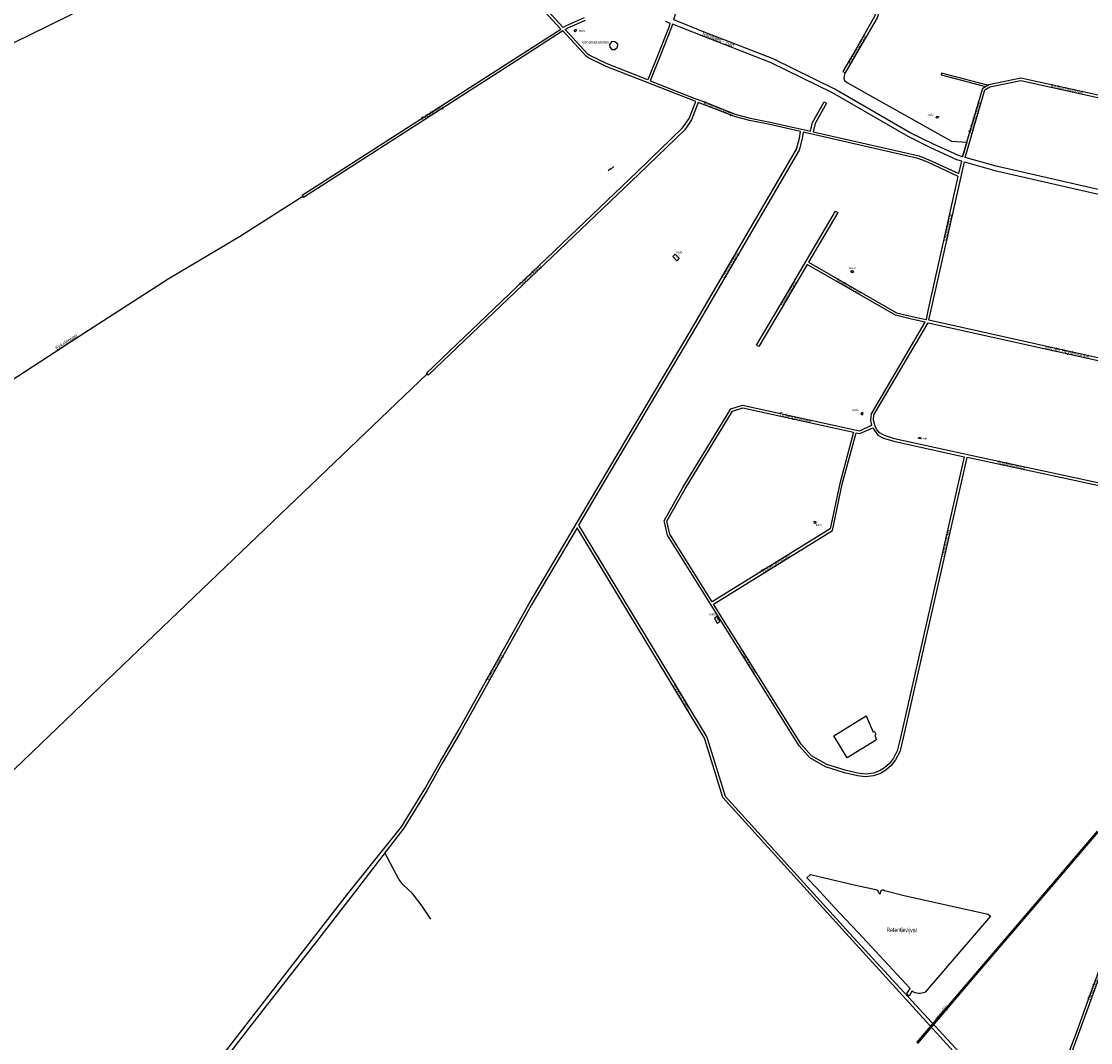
# Model space of a CAD drawing. Extents: x 240000 to 254380, y 435016 to 451025.
# Tile 13 of 35: x 244745 to 245947, y 441377 to 442525. Entities that reach past the tile are written whole.
import ezdxf
from ezdxf.enums import TextEntityAlignment as Align

# ---------------------------------------------------------------- set-up
doc = ezdxf.new("R2010")
doc.units = 0
doc.header["$MEASUREMENT"] = 0
for name, color, linetype in [('BOU-G00', 254, 'Continuous'), ('BOU-G01TRF', 254, 'Continuous'), ('BOU-G01WB', 254, 'Continuous'), ('BOU-G03TRF_code 100_niet betreedbaar', 254, 'Continuous'), ('BOU-G03TRF_code 300_betreedbaar', 254, 'Continuous'), ('LIJ-H02ASIN', 254, 'Continuous'), ('LIJ-H02ASWE', 250, 'Continuous'), ('SEM-G01TRF', 254, 'Continuous'), ('SEM-H01FA', 254, 'Continuous'), ('SEM-H03ST', 250, 'Continuous'), ('SEM-H03WA', 254, 'Continuous'), ('SPO-H00', 254, 'Continuous'), ('VER-H01KV', 254, 'Continuous'), ('WAT-G01IT', 254, 'Continuous')]:
    doc.layers.add(name, color=color, linetype=linetype)
doc.layers.add('SEM-H03HN_Trafo_betreedbaar', color=254, linetype='Continuous', lineweight=0)

msp = doc.modelspace()

# ---------------------------------------------------------------- linework, layer by layer
at = {"layer": 'BOU-G00'}
msp.add_lwpolyline([(245408.6, 442494), (245412, 442493.9), (245415.1, 442496.4), (245415.5, 442499.7), (245412, 442502.6), (245408.8, 442502.7), (245406.2, 442499.6), (245406.4, 442496.6)], close=True, dxfattribs=at)
at = {"layer": 'BOU-G01TRF'}
for points in [[(245366.2, 442515.2), (245367.8, 442516.6), (245369.1, 442515.2), (245367.5, 442513.8)], [(245773.5, 442417.1), (245774, 442419), (245775.9, 442418.5), (245775.4, 442416.6)], [(245477.3, 442260.9), (245480, 442263.8), (245484.5, 442259.3), (245481.7, 442256.3)], [(245677.5, 442243.7), (245678.5, 442245.4), (245680.3, 442244.4), (245679.2, 442242.7)], [(245753.6, 442056.2), (245753.9, 442057.6), (245755.8, 442057.3), (245755.5, 442055.8)], [(245636.5, 441963.2), (245638.2, 441962.8), (245637.8, 441960.9), (245636.1, 441961.3)], [(245524, 441854.1), (245527.3, 441848.8), (245530.4, 441850.7), (245527.1, 441856)]]:
    msp.add_lwpolyline(points, close=True, dxfattribs=at)
at = {"layer": 'BOU-G01WB'}
msp.add_lwpolyline([(245704.3, 441722.4), (245706.4, 441717.6), (245673.5, 441697.2), (245658.2, 441721.9), (245694.6, 441744.4), (245702.7, 441726.1)], dxfattribs=at)
msp.add_lwpolyline([(245704.3, 441722.4, 0.999799), (245702.7, 441726.1)], format="xyb", dxfattribs=at)
at = {"layer": 'BOU-G03TRF_code 100_niet betreedbaar'}
msp.add_lwpolyline([(245688.8, 442083.7), (245690.4, 442082.8), (245691.3, 442084.5), (245689.7, 442085.4)], close=True, dxfattribs=at)
at = {"layer": 'BOU-G03TRF_code 300_betreedbaar'}
for points in [[(245477.3, 442260.9), (245480, 442263.8), (245484.5, 442259.3), (245481.7, 442256.3)], [(245527.3, 441848.8), (245530.4, 441850.7), (245527.1, 441856), (245524, 441854.1)]]:
    msp.add_lwpolyline(points, close=True, dxfattribs=at)
at = {"layer": 'LIJ-H02ASIN'}
for points in [[(245410.9, 442362.4), (245407.5, 442359.3), (245407.1, 442359.8), (245404.6, 442357.5)], [(245205.3, 441515.7), (245195.6, 441530.4), (245184.6, 441544.7), (245173.8, 441554.7), (245169.2, 441560.9), (245153.5, 441590.4)]]:
    msp.add_lwpolyline(points, dxfattribs=at)
at = {"layer": 'LIJ-H02ASWE'}
for points in [[(244991.9, 442635.1), (244876.9, 442570.8), (244735.4, 442501), (244702.5, 442480.4), (244657.8, 442444.4), (244539.1, 442339.4), (244393.4, 442210.1), (244168.3, 441996), (244096.2, 441922.5), (243994.8, 441799.5), (243925.6, 441714.2), (243907.1, 441690), (243886.5, 441659.3), (243861.6, 441618.8), (243795.2, 441511.8), (243747.3, 441435.3), (243720.3, 441400.3), (243670.8, 441333.1)], [(244990, 442283.7), (245061.2, 442328.8)], [(243886.5, 441659.3), (243907.3, 441650.3), (243918.1, 441653.5), (243951.9, 441672.1), (244001.2, 441699.5), (244099.6, 441753.6), (244201.1, 441807.4), (244310.8, 441866.5), (244406.8, 441918.5), (244445.9, 441940.7), (244510.3, 441979.7), (244599.6, 442036.4), (244699.7, 442100), (244815.1, 442174.9), (244909.8, 442235.9), (244990, 442283.7)], [(245001, 441937.6), (245201.1, 442128.9)], [(244310.9, 441277.1), (244438.4, 441399), (244614.1, 441566.7), (244823.1, 441767.3), (245001, 441937.6)]]:
    msp.add_lwpolyline(points, dxfattribs=at)
at = {"layer": 'SPO-H00'}
for points in [[(245954.5, 441614.7), (245904.3, 441556)], [(245905.6, 441555.2), (245955.5, 441613.5)], [(245904.3, 441556), (245751.4, 441376.9)], [(245818, 441452.6), (245905.6, 441555.2)], [(245752.6, 441375.9), (245818, 441452.6)]]:
    msp.add_lwpolyline(points, dxfattribs=at)
at = {"layer": 'VER-H01KV'}
for points in [[(245377.7, 442529.5), (245357.2, 442520.6), (245354.1, 442518.6), (245221.2, 442662.8)], [(245060.4, 442330), (245309.8, 442490), (245351.5, 442516.9), (245237.5, 442640.8)], [(245803, 442373.3), (245798.5, 442374.6), (245770.5, 442387.5), (245744.3, 442400.3), (245659.3, 442449.4), (245590, 442483.4), (245511.9, 442513.7), (245478.3, 442527.3), (245481.8, 442539.3), (245491.1, 442575.1), (245495.8, 442580.1), (245510.8, 442586.3), (245561.9, 442607), (245584, 442616.7), (245610.4, 442635.4), (245614, 442638), (245633.8, 442619.8), (245634.8, 442620.9)], [(245660.5, 442597.1), (245659.5, 442596), (245710.3, 442550.4), (245704.2, 442530.8), (245683.6, 442494.7), (245668.5, 442469), (245671.1, 442467.5)], [(245807.9, 442389.7), (245825.7, 442450.3), (245832.5, 442454.6), (245868.6, 442461.9), (245999.6, 442433.1), (246027.4, 442556), (246009.1, 442556.6), (246002, 442557.7), (245930, 442570.7), (245890.8, 442577), (245862.4, 442580.2), (245716.2, 442581.8), (245714.4, 442553.5), (245707, 442529.6), (245686.2, 442493.3), (245671.1, 442467.5)], [(245468.6, 442525.9), (245474.1, 442523.6), (245473, 442519.7), (245460.8, 442488.5), (245449.1, 442459.7), (245403.4, 442477.6), (245383.2, 442487.6), (245381.7, 442488.6), (245356.2, 442516.3), (245358.6, 442517.9), (245379, 442526.8)], [(245200.2, 442129.9), (245437.2, 442356.2), (245488.3, 442405.6), (245495.6, 442416.1), (245503, 442435.4), (245501.1, 442436.1), (245402.2, 442474.8), (245381.7, 442485), (245379.7, 442486.3), (245353.6, 442514.7), (245311.4, 442487.5), (245062, 442327.5)], [(245671.1, 442467.5), (245670.2, 442466), (245669.5, 442461.7), (245670.3, 442458.8), (245674.4, 442456), (245790.6, 442390.6), (245807.9, 442389.7)], [(245831, 442453.7), (245779.4, 442467.2), (245778.9, 442465.3), (245828.7, 442452.2)], [(246004.7, 442325), (245840.7, 442362.7), (245805.9, 442372.5), (245828.3, 442448.4), (245833.6, 442451.8), (245868.6, 442458.8), (246010.9, 442427.5)], [(244955.7, 441342.7), (245000.2, 441400.3), (245073.5, 441495.1), (245111.5, 441543.7), (245172.2, 441619.7), (245198.5, 441662.2), (245215.5, 441692.8), (245235.9, 441727.7), (245315.7, 441870.6), (245500.6, 442183), (245616.4, 442381.8), (245619.8, 442394.3), (245620.9, 442401.5), (245586.2, 442409.4), (245563.6, 442413.9), (245547.7, 442418), (245510.6, 442432.5), (245505.8, 442434.3), (245498.3, 442414.7), (245490.6, 442403.6), (245439.3, 442354.1), (245202.3, 442127.7)], [(245989.7, 441996), (245815.3, 442033.5), (245807.7, 442035.1), (245736.4, 441719.5), (245732.4, 441703.8), (245727.8, 441695), (245722.7, 441688.4), (245716.8, 441683.5), (245710.7, 441679.7), (245703.1, 441676.9), (245693.9, 441676), (245684.8, 441677.1), (245670.4, 441680.5), (245649.1, 441687), (245631.3, 441697.1), (245619.2, 441710.7), (245471.2, 441947.5), (245467.8, 441962.4), (245467.5, 441963.6), (245488.5, 442001.2), (245542.5, 442089.7), (245555.8, 442093.8), (245687.1, 442065), (245701.2, 442071.3), (245699.9, 442076.7), (245700.5, 442083.9), (245761.2, 442187.3), (245745.8, 442190.7), (245727.6, 442195), (245628.4, 442252.1), (245600.1, 442204), (245574, 442159.8), (245571.4, 442161.3), (245597.5, 442205.5), (245660.3, 442311.9), (245662.9, 442310.4), (245630, 442254.6), (245728.7, 442197.8), (245746.5, 442193.6), (245762.3, 442190.1), (245762.4, 442190.3), (245764.9, 442201.7), (245798.3, 442351.2), (245763.9, 442367.1), (245753.2, 442371.4), (245623.8, 442400.8), (245622.7, 442393.7), (245619.2, 442380.7), (245503.1, 442181.5), (245394.6, 441998.1)], [(245807.9, 442389.7), (245803, 442373.3)], [(245803, 442373.3), (245807.9, 442389.7)], [(245060.4, 442330), (245062, 442327.5)], [(245200.2, 442129.9), (245202.3, 442127.7)], [(245394.6, 441998.1), (245371.3, 441958.7), (245515.7, 441720.5), (245536.2, 441654), (245675.8, 441500), (245882.3, 441275.7)], [(245879.2, 441271.9), (245671.8, 441500), (245533.5, 441652.5), (245513, 441719.3), (245369.6, 441955.8), (245318.3, 441869.1), (245238.6, 441726.2), (245218.1, 441691.3), (245201.1, 441660.7), (245174.7, 441618.1), (245115.3, 441540.5), (245076.7, 441490.8), (245000.2, 441392.8), (244962.8, 441343.9)], [(245896.3, 441296.3), (245931.4, 441389), (245944.8, 441425.6), (245958.5, 441463.2), (245969.7, 441500.8), (245978.5, 441534.2), (245988, 441563), (245991.2, 441571.5), (245998.9, 441580.3), (246074.1, 441662.7), (246086.3, 441674.8), (246100.8, 441680), (246349.9, 441718.4), (246337.4, 441777.7), (246336.2, 441800.7), (246344.5, 441826.8), (246352.5, 441840.3), (246367.4, 441859.5), (246451.6, 441957.4)], [(246292.2, 441358.5), (246363.2, 441480), (246368.8, 441491.3), (246369.8, 441495.9), (246371.2, 441500), (246367.8, 441603.5), (246367, 441631.4), (246360, 441673.9), (246350.7, 441714.8), (246350.5, 441715.4), (246101.2, 441674.8), (246091.5, 441671.2), (246078.2, 441663.1), (246000.4, 441576.8), (245994, 441569.4), (245990.3, 441561.4), (245978.3, 441519.2), (245962.7, 441467.1), (245901.8, 441301)]]:
    msp.add_lwpolyline(points, dxfattribs=at)
for points in [[(245510.1, 442509.1), (245476.9, 442522.5), (245475.9, 442518.8), (245463.5, 442487.4), (245451.9, 442458.6), (245502.2, 442438.9), (245511.7, 442435.3), (245548.6, 442420.8), (245564.3, 442416.8), (245586.9, 442412.3), (245632.1, 442402), (245634.3, 442411.9), (245647.4, 442435), (245650.1, 442433.5), (245637.2, 442410.8), (245635, 442401.3), (245754.1, 442374.2), (245765.1, 442369.8), (245799, 442354.2), (245802.2, 442368.4), (245796.7, 442369.9), (245768.3, 442382.9), (245741.9, 442395.9), (245657, 442445), (245588, 442478.8)], [(246055.9, 442124.7), (245765.3, 442189.5), (245767.8, 442201), (245805.1, 442367.6), (245839.5, 442357.8), (246003.6, 442320.2), (246096.4, 442299.2), (246057.7, 442133.5)], [(246055.3, 442121.8), (246037.2, 442033.6), (246035.4, 442028.1), (246033.6, 442026.3), (246014.7, 442010.8), (246006.2, 442003.5), (245998.2, 442000.1), (245989.9, 441999.1), (245815.9, 442036.4), (245726.7, 442056.1), (245715.4, 442059.6), (245709.7, 442062.6), (245706.4, 442066.8), (245704.3, 442071.2), (245702.9, 442076.9), (245703.4, 442083), (245764.3, 442186.6)], [(245474.1, 441948.6), (245470.7, 441963.2), (245491.1, 441999.7), (245544.5, 442087.2), (245555.9, 442090.7), (245680.6, 442063.4), (245664.9, 442005.6), (245654.1, 441954.7), (245521.5, 441872.8)], [(245733.4, 441720.1), (245729.7, 441705.2), (245725.4, 441696.8), (245720.8, 441690.7), (245715.2, 441686), (245709.6, 441682.5), (245702.8, 441679.9), (245694.2, 441679), (245685.1, 441680.1), (245671.2, 441683.4), (245650.3, 441689.7), (245633.2, 441699.4), (245621.6, 441712.5), (245523, 441870.2), (245656.8, 441952.8), (245667.8, 442004.9), (245683.6, 442062.7), (245687.5, 442061.9), (245702.3, 442068.5), (245703.9, 442065.2), (245707.8, 442060.2), (245714.3, 442056.8), (245725.9, 442053.2), (245804.8, 442035.8)]]:
    msp.add_lwpolyline(points, close=True, dxfattribs=at)
at = {"layer": 'WAT-G01IT'}
msp.add_lwpolyline([(245704.1, 441549.4, -0.320855), (245708.2, 441546.8), (245709.5, 441544.3), (245710.7, 441544.6), (245711.1, 441546.6, -0.673694), (245715.4, 441547.9), (245739, 441542.1), (245831.9, 441521.5), (245834.6, 441519.2), (245761, 441433.7, -0.286753), (245746.1, 441434.7), (245743.2, 441429), (245740.5, 441432), (245744, 441437.8), (245685.6, 441500.7), (245678.4, 441508.2), (245658.7, 441529.4), (245639.1, 441550.6), (245628, 441562.2), (245632, 441566), (245661.9, 441558.8), (245686.2, 441553.2)], format="xyb", close=True, dxfattribs=at)

# ---------------------------------------------------------------- texts
at = {"layer": 'SEM-G01TRF'}
for p in [(245371.8, 442513.7), (245763.4, 442419.5), (245481.1, 442264.6), (245675.8, 442247.1), (245679.4, 442087.4), (245756.5, 442054.9), (245637.9, 441957.8), (245518.6, 441857.3)]:
    msp.add_text('trafo', height=2.5, dxfattribs=at).set_placement(p)
at = {"layer": 'SEM-H01FA', "width": 0.75}
msp.add_text('Venemansmolen', height=3.2, dxfattribs=at).set_placement((245375.2, 442502.1), align=Align.MIDDLE_LEFT)
at = {"layer": 'SEM-H03HN_Trafo_betreedbaar', "width": 0.631579}
for s, rotation, p in [('8 N01', 43.8285, (245480.8, 442260.1)), ('19 N01', 122.2244, (245527.4, 441852.5))]:
    msp.add_text(s, height=1, rotation=rotation, dxfattribs=at).set_placement(p, align=Align.MIDDLE)
at = {"layer": 'SEM-H03ST', "width": 0.727273}
for s, rotation, p in [('Rondweg - Zuid', 338.6498, (245528.3, 442504.7)), ('Bocholtsestraat', 59.6816, (245684.7, 442493.8)), ('Ambachtsstraat', 347.3518, (245920.3, 442449.3)), ('Eekelerweg', 32.2897, (245206.9, 442422.3)), ('Venemansweg', 338.5832, (245528, 442427.4)), ('Ambachtsstraat', 73.069, (245816.2, 442417.6)), ('Snelliusstraat', 77.4004, (245786.9, 442293.5)), ('Vreehorstweg', 59.774, (245541.8, 442251.1)), ('Driemarkweg', 43.8725, (245317.2, 442239.7)), ('Snelliusstraat', 59.1357, (245607.3, 442219.4)), ('Snelliusstraat', 330.0743, (245674.8, 442227.4)), ('Eekelerweg', 32.9885, (244795.6, 442164.6)), ('van der Heydenstraat', 347.4412, (245920.5, 442153.5)), ('Tinbergenstraat', 347.5282, (245615.1, 442079.4)), ('Snelliusstraat', 347.8876, (245857.6, 442026.3)), ('Lorentzstraat', 77.8876, (245784.1, 441938.3)), ('Tinbergenstraat', 31.6706, (245593.5, 441915.7)), ('Lorentzstraat', 301.7369, (245561.9, 441805.2)), ('Vreehorstweg', 60.7361, (245276.9, 441798.3)), ('Vreehorstweg', 301.0802, (245486.8, 441765.5)), ('Olden Goorweg', 69.6608, (245952.3, 441442.3)), ('spoorlijn', 49.2606, (245780, 441410.5))]:
    msp.add_text(s, height=4.4, rotation=rotation, dxfattribs=at).set_placement(p, align=Align.MIDDLE)
at = {"layer": 'SEM-H03WA', "width": 0.68}
msp.add_text('Retentievijver', height=5, rotation=359.7255, dxfattribs=at).set_placement((245717.6, 441503.7), align=Align.MIDDLE_LEFT)

doc.saveas('drawing.dxf')
